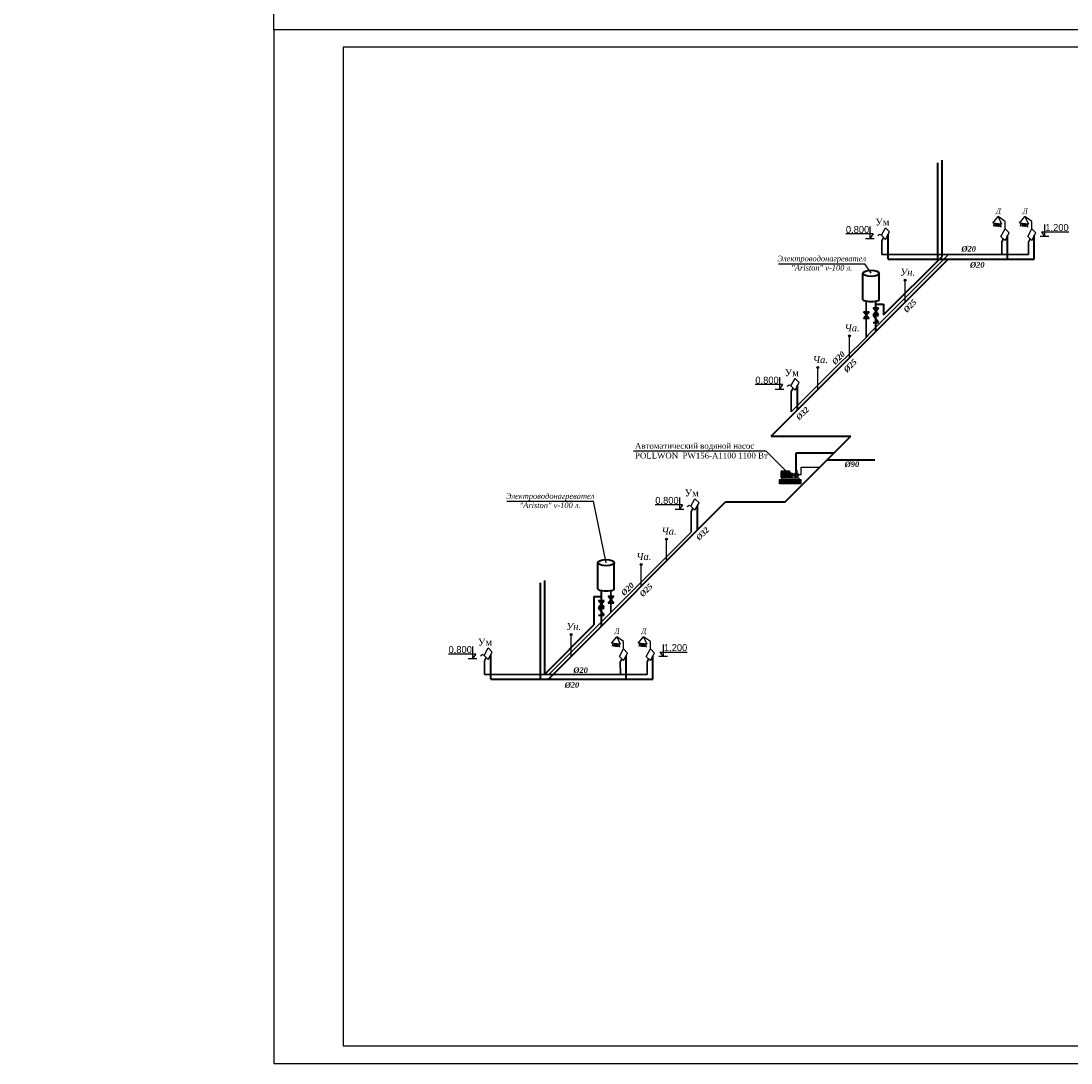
# Model space of a CAD drawing. Extents: x 4114239 to 5838486, y 780458 to 1383318.
# Tile 175 of 231: x 4440691 to 4470874, y 1257307 to 1287246. Entities that reach past the tile are written whole.
import ezdxf
from ezdxf import colors
from ezdxf.entities.mleader import LeaderData, LeaderLine
from ezdxf.math import Vec2, Vec3

# ---------------------------------------------------------------- set-up
doc = ezdxf.new("R2010")
doc.units = 0
doc.header["$MEASUREMENT"] = 0
for name, color, linetype, lineweight in [('-N1-B1-', 5, 'Continuous', 50), ('В1', 160, 'Continuous', 25), ('Т3', 10, 'Continuous', 25)]:
    doc.layers.add(name, color=color, linetype=linetype, lineweight=lineweight)
for name, color, linetype in [('7', 7, 'Continuous'), ('PDF _0', 7, 'Continuous'), ('PDF _line', 7, 'Continuous'), ('PDF _raz os', 5, 'Continuous'), ('PDF _RAZMER', 7, 'Continuous'), ('PDF _размер', 7, 'Continuous'), ('PDF _ТРАССА', 7, 'Continuous')]:
    doc.layers.add(name, color=color, linetype=linetype)
doc.styles.add('ISOCPEUR_1.00', font='isocpeui.ttf')

# ---------------------------------------------------------------- blocks, each defined once
blk = doc.blocks.new('_None')

msp = doc.modelspace()

# ---------------------------------------------------------------- linework, layer by layer
at = {"color": 5, "lineweight": 40, "ltscale": 20}
for p, q in [((4467047.8717, 1280405.7122), (4467047.8717, 1283173.4702)), ((4465618.117, 1280405.7122), (4465618.117, 1281108.6048)), ((4469051.3259, 1280405.7122), (4469051.3259, 1281079.259)), ((4469819.7535, 1280405.7122), (4469819.7535, 1281079.259)), ((4465618.117, 1280405.7122), (4469819.7535, 1280405.7122)), ((4465190.4017, 1279004.4416), (4465345.1206, 1279004.4416)), ((4465190.4017, 1278806.6833), (4465345.1206, 1278806.6833)), ((4465190.4017, 1278785.0687), (4465345.1206, 1278785.0687)), ((4465190.4017, 1278587.3104), (4465345.1206, 1278587.3104)), ((4463014.9323, 1276076.4772), (4463014.9323, 1276779.3699)), ((4462252.9003, 1275314.4695), (4464543.3907, 1275314.4695)), ((4462655.5315, 1273426.6703), (4464543.3907, 1275314.4695)), ((4462975.0038, 1274836.5627), (4464065.4688, 1274836.5627)), ((4455852.2518, 1268335.4277), (4460943.6564, 1273426.6703)), ((4460943.6564, 1273426.6703), (4462655.5315, 1273426.6703)), ((4460139.3334, 1272622.3729), (4460139.3334, 1273325.2655)), ((4455625.6902, 1268335.4277), (4455625.6902, 1271103.1857)), ((4457373.2589, 1269856.3864), (4457373.2589, 1270881.8371)), ((4457295.8994, 1270592.8997), (4457450.6184, 1270592.8997)), ((4457295.8994, 1270395.1413), (4457450.6184, 1270395.1413)), ((4457295.8994, 1270373.5267), (4457450.6184, 1270373.5267)), ((4457295.8994, 1270175.7684), (4457450.6184, 1270175.7684)), ((4454195.9355, 1268335.4277), (4454195.9355, 1269038.3203)), ((4458087.7482, 1268335.4277), (4458087.7482, 1269008.9745)), ((4458856.1758, 1268335.4277), (4458856.1758, 1269008.9745)), ((4454195.9355, 1268335.4277), (4458856.1758, 1268335.4277))]:
    msp.add_line(p, q, dxfattribs=at)
at = {"color": 6, "lineweight": 40, "ltscale": 20}
for p, q in [((4467166.6914, 1280484.1543), (4467166.6914, 1283242.9106)), ((4465482.6837, 1278800.2001), (4467166.6914, 1280484.1543)), ((4465267.7611, 1279107.8486), (4465482.6837, 1279107.8486)), ((4465482.6837, 1279107.8486), (4465482.6837, 1278800.2001)), ((4455744.5099, 1268483.7392), (4455744.5099, 1271172.6261)), ((4457158.3364, 1270707.64), (4457373.2589, 1270707.64)), ((4457158.3364, 1270707.64), (4457158.3364, 1269897.5207)), ((4455744.5099, 1268483.7392), (4457158.3364, 1269897.5207))]:
    msp.add_line(p, q, dxfattribs=at)
at = {"ltscale": 10}
for p, q in [((4468628.1156, 1281439.9901), (4468780.9256, 1281625.0553)), ((4468977.2079, 1281486.9493), (4468780.9256, 1281625.0553)), ((4468780.9256, 1281625.0553), (4468880.687, 1281406.7718)), ((4469396.5432, 1281439.9901), (4469549.3532, 1281625.0553)), ((4469745.6355, 1281486.9493), (4469549.3532, 1281625.0553)), ((4469549.3532, 1281625.0553), (4469649.1146, 1281406.7718)), ((4465428.2424, 1281088.2083), (4465543.999, 1281302.3152)), ((4465659.874, 1281185.7111), (4465544.0582, 1281302.2961)), ((4468880.687, 1281406.7718), (4468628.1156, 1281439.9901)), ((4468861.4513, 1281058.8626), (4468977.2079, 1281272.9695)), ((4468977.2079, 1281250.6795), (4468977.2079, 1281486.9493)), ((4469093.0828, 1281156.3654), (4468977.2671, 1281272.9504)), ((4469649.1146, 1281406.7718), (4469396.5432, 1281439.9901)), ((4469629.8789, 1281058.8626), (4469745.6355, 1281272.9695)), ((4469745.6355, 1281250.6795), (4469745.6355, 1281486.9493)), ((4469861.5104, 1281156.3654), (4469745.6946, 1281272.9504)), ((4465373.9336, 1281113.0478), (4465320.4574, 1281069.8729)), ((4465428.2424, 1281088.2083), (4465373.9336, 1281113.0478)), ((4465544.0582, 1280971.6233), (4465428.2424, 1281088.2083)), ((4465544.0582, 1280971.6233), (4465659.8289, 1281185.7564)), ((4468977.2671, 1280942.2776), (4468861.4513, 1281058.8626)), ((4468977.2671, 1280942.2776), (4469093.0378, 1281156.4107)), ((4469745.6946, 1280942.2776), (4469629.8789, 1281058.8626)), ((4469745.6946, 1280942.2776), (4469861.4654, 1281156.4107)), ((4462468.9723, 1280271.9348), (4464951.0914, 1280271.9348)), ((4465129.0937, 1279997.1157), (4464951.0914, 1280271.9348)), ((4462770.7489, 1276783.8129), (4462717.2727, 1276740.638)), ((4462825.0577, 1276758.9734), (4462770.7489, 1276783.8129)), ((4462825.0577, 1276758.9734), (4462940.8143, 1276973.0803)), ((4462940.8735, 1276642.3884), (4462825.0577, 1276758.9734)), ((4463056.6892, 1276856.4762), (4462940.8735, 1276973.0612)), ((4462940.8735, 1276642.3884), (4463056.6442, 1276856.5215)), ((4454661.5021, 1273448.1459), (4457143.6212, 1273448.1459)), ((4457511.9263, 1271681.8532), (4457143.6212, 1273448.1459)), ((4459949.4588, 1273304.8691), (4460065.2154, 1273518.976)), ((4460181.0904, 1273402.3719), (4460065.2746, 1273518.9569)), ((4459895.15, 1273329.7086), (4459841.6738, 1273286.5337)), ((4459949.4588, 1273304.8691), (4459895.15, 1273329.7086)), ((4460065.2746, 1273188.2841), (4459949.4588, 1273304.8691)), ((4460065.2746, 1273188.2841), (4460181.0453, 1273402.4172)), ((4457664.538, 1269369.7056), (4457817.3479, 1269554.7708)), ((4458013.6302, 1269416.6648), (4457817.3479, 1269554.7708)), ((4457817.3479, 1269554.7708), (4457917.1094, 1269336.4873)), ((4458432.9656, 1269369.7056), (4458585.7755, 1269554.7708)), ((4458782.0578, 1269416.6648), (4458585.7755, 1269554.7708)), ((4458585.7755, 1269554.7708), (4458685.537, 1269336.4873)), ((4454006.0609, 1269017.9238), (4454121.8175, 1269232.0307)), ((4454237.6925, 1269115.4266), (4454121.8767, 1269232.0116)), ((4457917.1094, 1269336.4873), (4457664.538, 1269369.7056)), ((4457897.8736, 1268988.5781), (4458013.6302, 1269202.685)), ((4458013.6302, 1269180.395), (4458013.6302, 1269416.6648)), ((4458129.5052, 1269086.0809), (4458013.6894, 1269202.6659)), ((4458685.537, 1269336.4873), (4458432.9656, 1269369.7056)), ((4458666.3012, 1268988.5781), (4458782.0578, 1269202.685)), ((4458782.0578, 1269180.395), (4458782.0578, 1269416.6648)), ((4458897.9328, 1269086.0809), (4458782.117, 1269202.6659)), ((4453951.7521, 1269042.7633), (4453898.2759, 1268999.5884)), ((4454006.0609, 1269017.9238), (4453951.7521, 1269042.7633)), ((4454121.8767, 1268901.3388), (4454006.0609, 1269017.9238)), ((4454121.8767, 1268901.3388), (4454237.6474, 1269115.4719)), ((4458013.6894, 1268871.9931), (4457897.8736, 1268988.5781)), ((4458013.6894, 1268871.9931), (4458129.4602, 1269086.1262)), ((4458782.117, 1268871.9931), (4458666.3012, 1268988.5781)), ((4458782.117, 1268871.9931), (4458897.8878, 1269086.1262))]:
    msp.add_line(p, q, dxfattribs=at)
at = {"ltscale": 25}
for p, q in [((4465095.4889, 1281343.1494), (4465095.4889, 1280998.9207)), ((4470114.4003, 1281400.0015), (4470114.4003, 1281055.7728)), ((4465187.401, 1281128.7034), (4464402.7343, 1281128.7034)), ((4465187.401, 1281128.7034), (4465095.4889, 1280998.9207)), ((4470022.4882, 1281185.5555), (4470114.4003, 1281055.7728)), ((4470022.4882, 1281185.5555), (4470807.1549, 1281185.5555)), ((4462584.2162, 1276799.4685), (4461799.5495, 1276799.4685)), ((4462492.3042, 1277013.9145), (4462492.3042, 1276669.6858)), ((4462584.2162, 1276799.4685), (4462492.3042, 1276669.6858)), ((4459616.7053, 1273559.8102), (4459616.7053, 1273215.5815)), ((4459708.6173, 1273345.3642), (4458923.9506, 1273345.3642)), ((4459708.6173, 1273345.3642), (4459616.7053, 1273215.5815)), ((4453673.3074, 1269272.8649), (4453673.3074, 1268928.6362)), ((4459150.8226, 1269329.717), (4459150.8226, 1268985.4883)), ((4453765.2194, 1269058.4189), (4452980.5527, 1269058.4189)), ((4453765.2194, 1269058.4189), (4453673.3074, 1268928.6362)), ((4459058.9105, 1269115.271), (4459150.8226, 1268985.4883)), ((4459058.9105, 1269115.271), (4459843.5772, 1269115.271))]:
    msp.add_line(p, q, dxfattribs=at)
at = {"linetype": 'ByBlock', "lineweight": -2}
for p, q in [((4464970.4414, 1280998.9207), (4465220.5364, 1280998.9207)), ((4470239.4478, 1281055.7728), (4469989.3527, 1281055.7728)), ((4462367.2566, 1276669.6858), (4462617.3517, 1276669.6858)), ((4459491.6578, 1273215.5815), (4459741.7528, 1273215.5815)), ((4453548.2599, 1268928.6362), (4453798.3549, 1268928.6362)), ((4459275.8701, 1268985.4883), (4459025.7751, 1268985.4883))]:
    msp.add_line(p, q, dxfattribs=at)
at = {"color": 5}
for p, q in [((4466104.1125, 1279165.5592), (4466104.1125, 1279798.43)), ((4463593.0817, 1276654.6082), (4463593.0817, 1277287.479)), ((4463112.9108, 1274202.2456), (4463112.9108, 1274424.2249)), ((4463112.9108, 1274424.2249), (4463653.1179, 1274424.2249)), ((4459243.7755, 1271726.8435), (4459243.7755, 1272359.7142)), ((4458517.0083, 1271000.0994), (4458517.0083, 1271632.9702)), ((4456502.8174, 1268985.9726), (4456502.8174, 1269618.8433))]:
    msp.add_line(p, q, dxfattribs=at)
for p, q in [((4458300.4317, 1274897.1686), (4462102.0648, 1274897.1686)), ((4462102.0648, 1274897.1686), (4462672.9962, 1274320.9103))]:
    msp.add_line(p, q)
at = {"linetype": 'ByBlock', "lineweight": 40}
for points in [[(4464894.4352, 1279235.7194), (4464894.4352, 1279997.1157)], [(4465363.7523, 1279235.7194), (4465363.7523, 1279997.1157)], [(4457277.2678, 1270920.457), (4457277.2678, 1271681.8532)], [(4457746.5848, 1270920.457), (4457746.5848, 1271681.8532)]]:
    msp.add_lwpolyline(points, dxfattribs=at)
at = {"color": 5, "lineweight": 40, "ltscale": 20}
for points in [[(4465190.4017, 1278806.6833), (4465345.1206, 1279004.4416)], [(4465345.1206, 1278806.6833), (4465190.4017, 1279004.4416)], [(4465345.1206, 1278587.3104), (4465190.4017, 1278785.0687)], [(4463861.5412, 1274632.6416), (4465232.7935, 1274632.6416)], [(4457295.8994, 1270395.1413), (4457450.6184, 1270592.8997)], [(4457450.6184, 1270395.1413), (4457295.8994, 1270592.8997)], [(4457450.6184, 1270175.7684), (4457295.8994, 1270373.5267)]]:
    msp.add_lwpolyline(points, dxfattribs=at)
at = {"color": 5}
for centre in [(4466104.1125, 1279798.43), (4459243.7755, 1272359.7142), (4458517.0083, 1271632.9702), (4456502.8174, 1269618.8433)]:
    msp.add_circle(centre, 27.2705, dxfattribs=at)
at = {"linetype": 'ByBlock', "lineweight": 40}
for centre in [(4465129.0937, 1279997.1157), (4457511.9263, 1271681.8532)]:
    msp.add_ellipse(centre, major_axis=(-234.6585, 0), ratio=0.3839239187, dxfattribs=at)
for centre in [(4465129.0937, 1279235.7194), (4457511.9263, 1270920.457)]:
    msp.add_ellipse(centre, major_axis=(-234.6585, 0), ratio=0.2040100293, start_param=0, end_param=3.1415926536, dxfattribs=at)
at = {"layer": '7', "ltscale": 0.001}
msp.add_lwpolyline([(4447956.0865, 1328995.9427), (4507356.0865, 1328995.9427), (4507356.0865, 1286995.9427), (4447956.0865, 1286995.9427)], close=True, dxfattribs=at)
at = {"layer": 'PDF _0', "lineweight": 0}
msp.add_lwpolyline([(4462843.5099, 1274160.5526), (4462841.3718, 1274160.5526)], dxfattribs=at)
at = {"layer": 'PDF _0', "lineweight": 25}
for points in [[(4463039.1463, 1274202.2456), (4463035.9391, 1274202.2456), (4463033.801, 1274202.2456)], [(4463046.6297, 1274202.2456), (4463043.4225, 1274202.2456), (4463040.2153, 1274202.2456)], [(4463054.113, 1274202.2456), (4463050.9059, 1274202.2456), (4463047.6987, 1274202.2456)], [(4463061.5964, 1274202.2456), (4463058.3892, 1274202.2456), (4463055.1821, 1274202.2456)], [(4463069.0797, 1274202.2456), (4463065.8726, 1274202.2456), (4463062.6654, 1274202.2456)], [(4463076.5631, 1274202.2456), (4463073.3559, 1274202.2456), (4463070.1488, 1274202.2456)], [(4463084.0465, 1274202.2456), (4463080.8393, 1274202.2456), (4463077.6322, 1274202.2456)], [(4463080.8393, 1274201.1766), (4463080.8393, 1274201.1766)], [(4463091.5298, 1274202.2456), (4463088.3227, 1274202.2456), (4463085.1155, 1274202.2456)], [(4463099.0132, 1274202.2456), (4463095.806, 1274202.2456), (4463092.5989, 1274202.2456)], [(4463106.4965, 1274202.2456), (4463103.2894, 1274202.2456), (4463100.0822, 1274202.2456)]]:
    msp.add_lwpolyline(points, dxfattribs=at)
at = {"layer": 'PDF _0', "color": 5, "lineweight": 25}
msp.add_lwpolyline([(4463112.9108, 1274202.2456), (4463110.7727, 1274202.2456), (4463107.5656, 1274202.2456)], dxfattribs=at)
at = {"layer": 'PDF _line', "lineweight": 25}
for points in [[(4462991.039, 1274222.5576), (4463019.9034, 1274222.5576)], [(4462991.039, 1274181.9336), (4463019.9034, 1274181.9336)]]:
    msp.add_lwpolyline(points, dxfattribs=at)
at = {"layer": 'PDF _line', "transparency": 33554559}
for points in [[(4463044.4916, 1274223.6267), (4463044.4916, 1274221.4885), (4463033.801, 1274223.6267)], [(4463044.4916, 1274221.4885), (4463033.801, 1274223.6267), (4463033.801, 1274221.4885)], [(4463044.4916, 1274181.9336), (4463044.4916, 1274179.7955), (4463033.801, 1274181.9336)], [(4463044.4916, 1274179.7955), (4463033.801, 1274181.9336), (4463033.801, 1274179.7955)]]:
    msp.add_solid(points, dxfattribs=at)
at = {"layer": 'PDF _raz os', "color": 5, "lineweight": 40}
msp.add_lwpolyline([(4462975.0038, 1274334.808), (4462975.0038, 1274836.5627)], dxfattribs=at)
at = {"layer": 'PDF _RAZMER', "lineweight": 9}
for points in [[(4462950.415, 1274334.808), (4462999.5914, 1274334.808), (4462999.5914, 1274328.3937), (4462950.415, 1274328.3937)], [(4462950.415, 1274328.3937), (4462999.5914, 1274328.3937), (4462999.5914, 1274320.9103), (4462950.415, 1274320.9103)], [(4462949.346, 1274316.6341), (4463001.7295, 1274316.6341), (4463001.7295, 1274320.9103), (4462949.346, 1274320.9103)]]:
    msp.add_lwpolyline(points, close=True, dxfattribs=at)
for points in [[(4462578.3851, 1274106.031), (4462578.3851, 1274112.4453), (4462751.5714, 1274112.4453), (4462751.5714, 1274106.031)], [(4462940.7936, 1274264.2506), (4462960.0365, 1274264.2506)], [(4462942.9317, 1274143.4478), (4462940.7936, 1274143.4478)], [(4462946.1388, 1274143.4478), (4462944.0007, 1274143.4478)], [(4462949.346, 1274143.4478), (4462947.2079, 1274143.4478)], [(4462962.1746, 1274224.6957), (4462962.1746, 1274248.2148)], [(4462962.1746, 1274203.3147), (4462962.1746, 1274220.4195)], [(4462962.1746, 1274184.0717), (4462962.1746, 1274197.9694)], [(4462962.1746, 1274162.6907), (4462962.1746, 1274178.7265)], [(4462975.0032, 1274320.9103), (4462975.0032, 1274202.2456)], [(4462988.9009, 1274224.6957), (4462988.9009, 1274248.2148)], [(4462988.9009, 1274203.3147), (4462988.9009, 1274220.4195)], [(4462988.9009, 1274184.0717), (4462988.9009, 1274197.9694)], [(4462988.9009, 1274162.6907), (4462988.9009, 1274178.7265)], [(4462999.5914, 1274264.2506), (4462989.9699, 1274264.2506)], [(4462996.3842, 1274143.4478), (4462993.1771, 1274143.4478), (4462991.039, 1274143.4478)], [(4462999.5914, 1274143.4478), (4462997.4533, 1274143.4478)], [(4463029.5248, 1274222.5576), (4463015.6272, 1274216.1433)], [(4463029.5248, 1274181.9336), (4463015.6272, 1274188.348)]]:
    msp.add_lwpolyline(points, dxfattribs=at)
at = {"layer": 'PDF _RAZMER', "transparency": 33554559}
for points in [[(4463045.5606, 1274222.5576), (4463043.4225, 1274222.5576), (4463045.5606, 1274225.7648)], [(4463043.4225, 1274222.5576), (4463045.5606, 1274225.7648), (4463043.4225, 1274225.7648)], [(4463043.4225, 1274225.7648), (4463045.5606, 1274225.7648), (4463043.4225, 1274177.6574)], [(4463045.5606, 1274225.7648), (4463043.4225, 1274177.6574), (4463045.5606, 1274177.6574)], [(4463051.9749, 1274222.5576), (4463049.8368, 1274222.5576), (4463051.9749, 1274225.7648)], [(4463049.8368, 1274222.5576), (4463051.9749, 1274225.7648), (4463049.8368, 1274225.7648)], [(4463049.8368, 1274225.7648), (4463051.9749, 1274225.7648), (4463049.8368, 1274177.6574)], [(4463051.9749, 1274225.7648), (4463049.8368, 1274177.6574), (4463051.9749, 1274177.6574)]]:
    msp.add_solid(points, dxfattribs=at)
at = {"layer": 'PDF _размер', "lineweight": 25}
for points in [[(4462950.415, 1274334.808), (4462950.415, 1274320.9103), (4462999.5914, 1274320.9103), (4462999.5914, 1274334.808)], [(4463110.7727, 1273945.6733), (4462497.1372, 1273945.6733), (4462497.1372, 1274008.7473), (4462497.1372, 1274072.8904), (4463110.7727, 1274072.8904), (4463110.7727, 1273945.6733), (4462497.1372, 1273945.6733)], [(4463044.4916, 1274180.8646), (4463044.4916, 1274222.5576), (4463038.0772, 1274222.5576)]]:
    msp.add_lwpolyline(points, dxfattribs=at)
at = {"layer": 'PDF _ТРАССА', "lineweight": 25}
for points in [[(4462604.0423, 1273945.6733), (4462497.1372, 1274052.5784)], [(4462652.1497, 1273945.6733), (4462524.9325, 1274072.8904)], [(4462539.8992, 1274292.0459), (4462559.1422, 1274320.9103), (4462786.8501, 1274320.9103)], [(4462679.945, 1274122.0668), (4462559.1422, 1274122.0668), (4462540.9683, 1274146.6549), (4462540.9683, 1274292.0459)], [(4462558.0731, 1274277.0792), (4462679.945, 1274277.0792)], [(4462558.0731, 1274252.491), (4462679.945, 1274252.491)], [(4462558.0731, 1274228.9719), (4462679.945, 1274228.9719)], [(4462558.0731, 1274206.5218), (4462679.945, 1274206.5218)], [(4462558.0731, 1274184.0717), (4462762.262, 1274184.0717)], [(4462558.0731, 1274160.5526), (4462762.262, 1274160.5526)], [(4463060.5273, 1274072.8904), (4463060.5273, 1274106.031), (4462558.0731, 1274106.031)], [(4462558.0731, 1274072.8904), (4462558.0731, 1274106.031), (4462566.6255, 1274106.031)], [(4462699.1879, 1273945.6733), (4462573.0398, 1274072.8904)], [(4462598.6971, 1274112.4453), (4462598.6971, 1274122.0668)], [(4462747.2952, 1273945.6733), (4462620.0781, 1274072.8904)], [(4462786.8501, 1274321.9794), (4462786.8501, 1274259.9744), (4462786.8501, 1274122.0668), (4462645.7353, 1274122.0668)], [(4462645.7353, 1274252.491), (4462762.262, 1274252.491)], [(4462645.7353, 1274228.9719), (4462762.262, 1274228.9719)], [(4462645.7353, 1274206.5218), (4462762.262, 1274206.5218)], [(4462794.3335, 1273945.6733), (4462667.1164, 1274072.8904)], [(4462841.3718, 1273945.6733), (4462715.2237, 1274072.8904)], [(4462731.2595, 1274112.4453), (4462731.2595, 1274122.0668)], [(4462889.4791, 1273945.6733), (4462762.262, 1274072.8904)], [(4462786.8501, 1274282.4245), (4462799.6788, 1274282.4245), (4462799.6788, 1274133.8263), (4462786.8501, 1274133.8263)], [(4462799.6788, 1274273.8721), (4462813.5764, 1274221.4885), (4462813.5764, 1274190.4861), (4462816.7836, 1274190.4861)], [(4462799.6788, 1274142.3787), (4462813.5764, 1274190.4861)], [(4462936.5174, 1273945.6733), (4462809.3002, 1274072.8904)], [(4462813.5764, 1274218.2814), (4462816.7836, 1274218.2814)], [(4462828.5432, 1274221.4885), (4462828.5432, 1274252.491), (4462870.2362, 1274252.491), (4462870.2362, 1274221.4885)], [(4462983.5556, 1273945.6733), (4462857.4075, 1274072.8904)], [(4462868.0981, 1274179.7955), (4462887.341, 1274179.7955), (4462887.341, 1274227.9029), (4462868.0981, 1274227.9029)], [(4462878.7886, 1274179.7955), (4462878.7886, 1274227.9029)], [(4462887.341, 1274219.3504), (4462922.6197, 1274219.3504)], [(4462887.341, 1274187.2789), (4462922.6197, 1274187.2789)], [(4463031.6629, 1273945.6733), (4462904.4458, 1274072.8904)], [(4463015.6272, 1274106.031), (4463010.2819, 1274116.7215), (4462931.1721, 1274116.7215), (4462924.7578, 1274106.031)], [(4462940.7936, 1274249.2839), (4462940.7936, 1274264.2506)], [(4462940.7936, 1274143.4478), (4462940.7936, 1274159.4836)], [(4462941.8626, 1274245.0077), (4462962.1746, 1274245.0077)], [(4462949.346, 1274116.7215), (4462949.346, 1274150.9312), (4462955.7603, 1274150.9312), (4462984.6247, 1274150.9312), (4462984.6247, 1274116.7215)], [(4463078.7012, 1273945.6733), (4462952.5531, 1274072.8904)], [(4462955.7603, 1274150.9312), (4462955.7603, 1274116.7215)], [(4462960.0365, 1274316.6341), (4462960.0365, 1274245.0077)], [(4462962.1746, 1274316.6341), (4462962.1746, 1274241.8005)], [(4462983.5556, 1274245.0077), (4462995.3152, 1274245.0077)], [(4462984.6247, 1274150.9312), (4462989.9699, 1274150.9312), (4462989.9699, 1274116.7215)], [(4462988.9009, 1274316.6341), (4462988.9009, 1274241.8005)], [(4462989.9699, 1274316.6341), (4462989.9699, 1274245.0077)], [(4462989.9699, 1274216.1433), (4462999.5914, 1274216.1433)], [(4462989.9699, 1274187.2789), (4462999.5914, 1274187.2789)], [(4462999.5914, 1274249.2839), (4462999.5914, 1274264.2506)], [(4462999.5914, 1274143.4478), (4462999.5914, 1274159.4836)], [(4463110.7727, 1273961.709), (4462999.5914, 1274072.8904)], [(4463029.5248, 1274242.8696), (4463029.5248, 1274163.7598)], [(4463033.801, 1274242.8696), (4463033.801, 1274162.6907)], [(4463110.7727, 1274018.3688), (4463056.2511, 1274072.8904)], [(4462557.0041, 1273945.6733), (4462497.1372, 1274005.5401)]]:
    msp.add_lwpolyline(points, dxfattribs=at)
for points in [[(4462558.0731, 1274156.2764), (4462558.0731, 1274280.2864), (4462573.0398, 1274303.8055), (4462762.262, 1274303.8055), (4462762.262, 1274248.2148), (4462762.262, 1274138.1025), (4462574.1089, 1274138.1025)], [(4462573.0398, 1274277.0792), (4462762.262, 1274277.0792), (4462573.0398, 1274277.0792), (4462679.945, 1274277.0792)], [(4462868.0981, 1274160.5526), (4462868.0981, 1274247.1458), (4462816.7836, 1274247.1458), (4462816.7836, 1274160.5526)], [(4462922.6197, 1274159.4836), (4462922.6197, 1274249.2839), (4462941.8626, 1274249.2839), (4462941.8626, 1274159.4836)], [(4462995.3152, 1274159.4836), (4462995.3152, 1274249.2839), (4463015.6272, 1274249.2839), (4463015.6272, 1274159.4836)]]:
    msp.add_lwpolyline(points, close=True, dxfattribs=at)
at = {"layer": 'В1', "lineweight": 30, "ltscale": 10}
for p, q in [((4468673.3925, 1281434.0352), (4468655.1644, 1281352.0463)), ((4468754.4013, 1281423.381), (4468754.4013, 1281338.9947)), ((4468841.0286, 1281411.9877), (4468856.8063, 1281325.5263)), ((4469441.8201, 1281434.0352), (4469423.592, 1281352.0463)), ((4469522.8289, 1281423.381), (4469522.8289, 1281338.9947)), ((4469609.4562, 1281411.9877), (4469625.2339, 1281325.5263)), ((4457709.8149, 1269363.7507), (4457691.5868, 1269281.7618)), ((4457790.8237, 1269353.0965), (4457790.8237, 1269268.7102)), ((4457877.4509, 1269341.7032), (4457893.2286, 1269255.2418)), ((4458478.2425, 1269363.7507), (4458460.0144, 1269281.7618)), ((4458559.2513, 1269353.0965), (4458559.2513, 1269268.7102)), ((4458645.8785, 1269341.7032), (4458661.6562, 1269255.2418))]:
    msp.add_line(p, q, dxfattribs=at)
at = {"layer": 'Т3', "lineweight": 30, "ltscale": 10}
for p, q in [((4468707.4326, 1281345.172), (4468721.42, 1281427.7187)), ((4468801.3701, 1281332.8173), (4468794.4963, 1281418.1076)), ((4469475.8602, 1281345.172), (4469489.8476, 1281427.7187)), ((4469569.7977, 1281332.8173), (4469562.9239, 1281418.1076)), ((4465437.5552, 1280929.1881), (4465486.1503, 1281029.9158)), ((4468882.75, 1280891.1285), (4468928.2289, 1280991.6414)), ((4469651.1776, 1280891.1285), (4469696.6565, 1280991.6414)), ((4465437.5552, 1280534.9943), (4465437.5552, 1280929.1881)), ((4468883.0876, 1280538.2918), (4468882.75, 1280891.1285)), ((4469651.5145, 1280539.0273), (4469651.1776, 1280891.1285)), ((4465437.5552, 1280534.9943), (4469651.3664, 1280539.0271)), ((4464913.0669, 1278894.1857), (4465067.7858, 1278894.1857)), ((4464913.0669, 1278696.4273), (4465067.7858, 1278696.4273)), ((4462834.3704, 1276599.9532), (4462882.9656, 1276700.6809)), ((4462834.3704, 1276015.6615), (4462834.3704, 1276599.9532)), ((4459958.7716, 1273145.8489), (4460007.3667, 1273246.5766)), ((4459958.7716, 1272561.5572), (4459958.7716, 1273145.8489)), ((4455863.6282, 1268466.544), (4459958.7716, 1272561.5572)), ((4457573.2342, 1270720.8122), (4457727.9532, 1270720.8122)), ((4457650.5937, 1270253.4528), (4457650.5937, 1270881.8371)), ((4457573.2342, 1270523.0539), (4457727.9532, 1270523.0539)), ((4457743.8549, 1269274.8875), (4457757.8424, 1269357.4342)), ((4457837.7924, 1269262.5328), (4457830.9187, 1269347.8232)), ((4458512.2825, 1269274.8875), (4458526.27, 1269357.4342)), ((4458606.22, 1269262.5328), (4458599.3463, 1269347.8232)), ((4454015.3737, 1268858.9036), (4454063.9688, 1268959.6313)), ((4457919.1723, 1268820.844), (4457964.6513, 1268921.3569)), ((4458687.5999, 1268820.844), (4458733.0789, 1268921.3569)), ((4454015.3737, 1268464.7098), (4454015.3737, 1268858.9036)), ((4457919.51, 1268468.0073), (4457919.1723, 1268820.844)), ((4458687.9369, 1268468.7428), (4458687.5999, 1268820.844)), ((4454015.3737, 1268464.7098), (4458687.9365, 1268469.1817))]:
    msp.add_line(p, q, dxfattribs=at)
for points in [[(4464913.0669, 1278696.4273), (4465067.7858, 1278894.1857)], [(4465067.7858, 1278696.4273), (4464913.0669, 1278894.1857)], [(4457573.2342, 1270523.0539), (4457727.9532, 1270720.8122)], [(4457727.9532, 1270523.0539), (4457573.2342, 1270720.8122)]]:
    msp.add_lwpolyline(points, dxfattribs=at)

# ---------------------------------------------------------------- texts
at = {"lineweight": 60, "char_height": 140, "width": 362.347016, "attachment_point": 2}
for insert in [(4468790.9593, 1281862.9284), (4469559.3869, 1281862.9284), (4457827.3817, 1269792.6439), (4458595.8093, 1269792.6439)]:
    msp.add_mtext('{\\fTimes New Roman|b0|i1|c204|p18;Д}', dxfattribs=dict(at, insert=insert))
at = {"ltscale": 25}
for s, insert, char_height, width, attachment_point in [('0{\\fTimes New Roman|b0|i0|c238|p18;.}800', (4464738.4309, 1281253.6425), 200, 671.393344, 5), ('{\\fTimes New Roman|b0|i0|c204|p18;Ум}', (4465451.5801, 1281468.3395), 200, 391.473684, 5), ('1{\\fTimes New Roman|b0|i0|c238|p18;.}200', (4470471.4582, 1281310.4946), 200, 671.393344, 5), ('{\\fTimes New Roman|b1|i1|c204|p18;%%C\\fTimes New Roman|b1|i1|c0|p18;20}', (4467725.2101, 1280780.2535), 160, 443.473419, 1), ('{\\fTimes New Roman|b0|i1|c204|p18;Ун.}', (4465963.6931, 1280128.1426), 200, 386.42682, 1), ('{\\fTimes New Roman|b1|i1|c204|p18;%%C\\fTimes New Roman|b1|i1|c0|p18;20}', (4467972.7246, 1280318.1491), 160, 443.473419, 1), ('{\\fTimes New Roman|b0|i0|c204|p18;Ум}', (4462848.3954, 1277139.1046), 200, 391.473684, 5), ('0{\\fTimes New Roman|b0|i0|c238|p18;.}800', (4462135.2462, 1276924.4076), 200, 671.393344, 5), ('{\\fTimes New Roman|b1|i1|c204|p18;%%C\\fTimes New Roman|b1|i1|c0|p18;90}', (4464368.7178, 1274589.52), 160, 443.473419, 1), ('{\\fTimes New Roman|b0|i0|c204|p18;Ум}', (4459972.7965, 1273685.0003), 200, 391.473684, 5), ('0{\\fTimes New Roman|b0|i0|c238|p18;.}800', (4459259.6473, 1273470.3033), 200, 671.393344, 5), ('{\\fTimes New Roman|b0|i1|c204|p18;Ча.}', (4459103.356, 1272689.4269), 200, 386.42682, 1), ('{\\fTimes New Roman|b0|i1|c204|p18;Ча.}', (4458376.5889, 1271962.6828), 200, 386.42682, 1), ('{\\fTimes New Roman|b0|i1|c204|p18;Ун.}', (4456362.398, 1269948.5559), 200, 386.42682, 1), ('{\\fTimes New Roman|b0|i0|c204|p18;Ум}', (4454029.3986, 1269398.055), 200, 391.473684, 5), ('0{\\fTimes New Roman|b0|i0|c238|p18;.}800', (4453316.2494, 1269183.358), 200, 671.393344, 5), ('1{\\fTimes New Roman|b0|i0|c238|p18;.}200', (4459507.8806, 1269240.2101), 200, 671.393344, 5), ('{\\fTimes New Roman|b1|i1|c204|p18;%%C\\fTimes New Roman|b1|i1|c0|p18;20}', (4456569.3894, 1268672.538), 160, 443.473419, 1), ('{\\fTimes New Roman|b1|i1|c204|p18;%%C\\fTimes New Roman|b1|i1|c0|p18;20}', (4456320.654, 1268247.8646), 160, 443.473419, 1)]:
    msp.add_mtext(s, dxfattribs=dict(at, insert=insert, char_height=char_height, width=width, attachment_point=attachment_point))
at = {"char_height": 160, "width": 2482.119106, "attachment_point": 5}
for insert in [(4463710.0318, 1280286.1213), (4455902.5616, 1273462.3324)]:
    msp.add_mtext('{\\fTimes New Roman|b0|i1|c204|p18;Электроводонагревател\\P"Ariston" v-\\fTimes New Roman|b0|i1|c0|p18;10\\fTimes New Roman|b0|i1|c204|p18;0 л.}', dxfattribs=dict(at, insert=insert))
at = {"ltscale": 25, "char_height": 160, "width": 443.473419, "attachment_point": 1, "rotation": 45}
for s, insert in [('{\\fTimes New Roman|b1|i1|c204|p18;%%C\\fTimes New Roman|b1|i1|c0|p18;25}', (4466041.5002, 1278970.0623)), ('{\\fTimes New Roman|b1|i1|c204|p18;%%C\\fTimes New Roman|b1|i1|c0|p18;32}', (4462952.32, 1275880.9803)), ('{\\fTimes New Roman|b1|i1|c204|p18;%%C\\fTimes New Roman|b1|i1|c0|p18;32}', (4460076.7211, 1272426.876)), ('{\\fTimes New Roman|b1|i1|c204|p18;%%C\\fTimes New Roman|b1|i1|c0|p18;20}', (4457919.8235, 1270835.1305)), ('{\\fTimes New Roman|b1|i1|c204|p18;%%C\\fTimes New Roman|b1|i1|c0|p18;25}', (4458454.396, 1270804.6025))]:
    msp.add_mtext(s, dxfattribs=dict(at, insert=insert))
at = {"color": 0, "insert": (4458340.9145, 1275123.3837), "char_height": 168, "width": 3818.126196, "attachment_point": 1}
msp.add_mtext('{\\fTimes New Roman|b0|i0|c204|p18;\\C256;Автоматический водяной насос POLLWON  PW156-A1100 1100 Вт}', dxfattribs=at)

# ---------------------------------------------------------------- leaders
at = {"layer": '-N1-B1-', "color": 18, "true_color": 0x000000}
ml = msp.add_multileader_mtext('Standard', dxfattribs=at)
ml.set_content('Выпуск К1-1 \\P∅110 L=7500', color=(0, 0, 0), style='ISOCPEUR_1.00')
ml.set_leader_properties(color=256, linetype='ByLayer', lineweight=15)
ml.set_arrow_properties(name='NONE')
ml.build(insert=Vec2(0, 0))
ml.multileader.update_dxf_attribs({"text_left_attachment_type": 6, "text_right_attachment_type": 6, "dogleg_length": 0.1251, "arrow_head_size": 160000, "scale": 200})
ctx = ml.context
ctx.base_point, ctx.scale, ctx.char_height, ctx.arrow_head_size, ctx.landing_gap_size, ctx.plane_origin = Vec3(4486020.0947, 1277904.6785), 200, 250, 160000, 0, Vec3(4495883.8858, 1285306.7491)
ctx.left_attachment, ctx.right_attachment, ctx.text_align_type = 6, 6, 1
notes = []
notes.append((ctx, [(1, (1, 1, 0), (4485995.069, 1277904.6785), (1, 0), 25.0257, [(2, [(4485638.6414, 1277465.7645)], 0, [])])]))
ctx.mtext.insert, ctx.mtext.rotation, ctx.mtext.width, ctx.mtext.alignment, ctx.mtext.flow_direction = Vec3(4487000.6818, 1278204.6785), 6.2831853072, 3727.61398, 2, 5
ctx.mtext.has_bg_fill, ctx.mtext.bg_color, ctx.mtext.bg_scale_factor, ctx.mtext.bg_transparency, ctx.mtext.use_window_bg_color = 1, -1073741824, 1, 0, 1
for ctx, leaders in notes:
    for number, flags, end, landing, length, lines in leaders:
        leader = LeaderData()
        leader.index, (leader.has_last_leader_line, leader.has_dogleg_vector, leader.attachment_direction) = number, flags
        leader.last_leader_point, leader.dogleg_vector, leader.dogleg_length = Vec3(end), Vec3(landing), length
        for number, points, colour, breaks in lines:
            line = LeaderLine()
            line.index, line.vertices, line.color, line.breaks = number, Vec3.list(points), colors.encode_raw_color(colour), breaks
            leader.lines.append(line)
        ctx.leaders.append(leader)

# ---------------------------------------------------------------- next in the draw order: linework, layer by layer
at = {"color": 5, "lineweight": 40, "ltscale": 20}
for p, q in [((4462252.9003, 1275314.4695), (4467344.3049, 1280405.7122)), ((4465267.7611, 1278329.2345), (4465267.7611, 1279197.0995))]:
    msp.add_line(p, q, dxfattribs=at)
at = {"color": 5}
msp.add_line((4464505.5038, 1277567.0013), (4464505.5038, 1278199.8721), dxfattribs=at)
at = {"color": 7, "ltscale": 10}
for points in [[(4447956.0865, 1257295.9427), (4489956.0865, 1257295.9427), (4489956.0865, 1286995.9427), (4447956.0865, 1286995.9427)], [(4449956.0865, 1257795.9427), (4489456.0865, 1257795.9427), (4489456.0865, 1286495.9427), (4449956.0865, 1286495.9427)]]:
    msp.add_lwpolyline(points, close=True, dxfattribs=at)
at = {"color": 5}
for centre in [(4464505.5038, 1278199.8721), (4463593.0817, 1277287.479)]:
    msp.add_circle(centre, 27.2705, dxfattribs=at)
at = {"layer": 'Т3', "lineweight": 30, "ltscale": 10}
for p, q in [((4462834.3704, 1276015.6615), (4467355.6827, 1280536.83)), ((4464990.4263, 1278171.6489), (4464990.4263, 1279197.0995))]:
    msp.add_line(p, q, dxfattribs=at)

# ---------------------------------------------------------------- next in the draw order: texts
at = {"ltscale": 25, "char_height": 200, "width": 386.42682, "attachment_point": 1}
for insert in [(4464365.0844, 1278529.5847), (4463452.6622, 1277617.1916)]:
    msp.add_mtext('{\\fTimes New Roman|b0|i1|c204|p18;Ча.}', dxfattribs=dict(at, insert=insert))
at = {"ltscale": 25, "char_height": 160, "width": 443.473419, "attachment_point": 1, "rotation": 45}
for s, insert in [('{\\fTimes New Roman|b1|i1|c204|p18;%%C\\fTimes New Roman|b1|i1|c0|p18;20}', (4463984.1751, 1277477.1239)), ('{\\fTimes New Roman|b1|i1|c204|p18;%%C\\fTimes New Roman|b1|i1|c0|p18;25}', (4464324.8016, 1277253.4183))]:
    msp.add_mtext(s, dxfattribs=dict(at, insert=insert))

doc.saveas('drawing.dxf')
